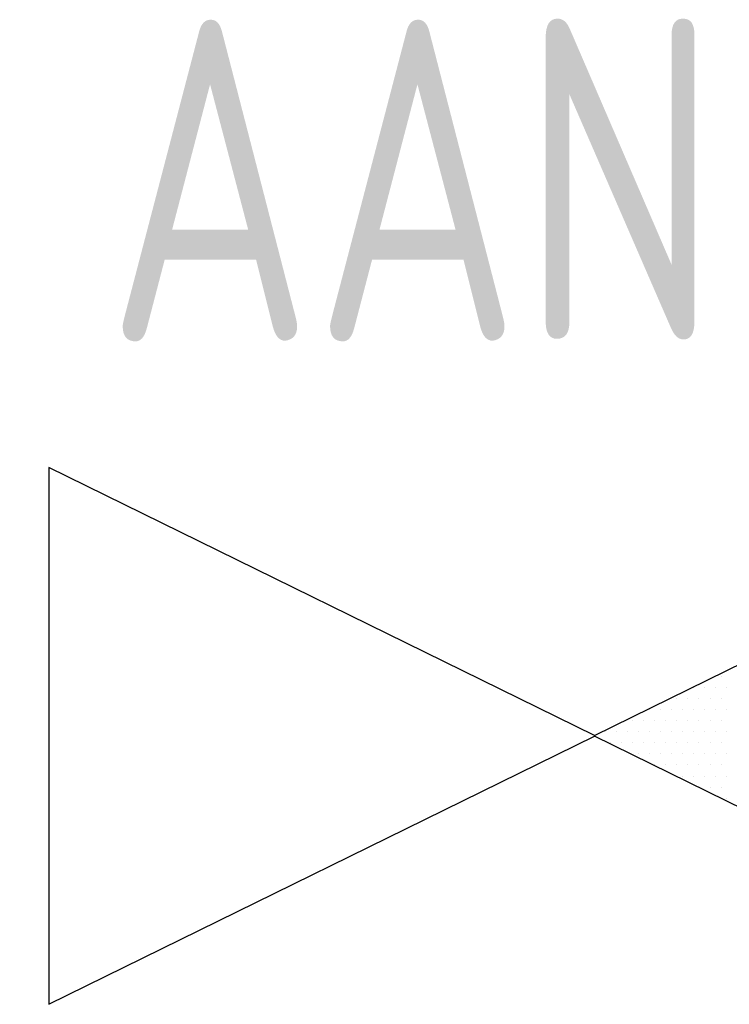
# Model space of a CAD drawing. Header units: millimetres. Extents: x 472 to 1299, y 510 to 798.
# Tile 40 of 69: x 983.4 to 987.38, y 628.3 to 633.82. Entities that reach past the tile are written whole.
import ezdxf
from ezdxf.enums import TextEntityAlignment as Align

# ---------------------------------------------------------------- set-up
doc = ezdxf.new("R2010")
doc.units = ezdxf.units.MM
doc.header["$LTSCALE"] = 4
doc.layers.add('ARMATURA', color=7, linetype='Continuous')
doc.layers.add('KKS_1', color=7, linetype='Continuous', lineweight=5)
doc.styles.get("Standard").update_dxf_attribs({"font": 'ISOCP.SHX'})

# ---------------------------------------------------------------- blocks, each defined once
blk = doc.blocks.new('*X17')
at = {"color": 0, "linetype": 'Continuous'}
for p, q in [((-0.71875, 0.3125), (-0.71875, 0.3125)), ((-0.75, 0.25), (-0.75, 0.25)), ((-0.6875, 0.25), (-0.6875, 0.25)), ((-0.625, 0.25), (-0.625, 0.25)), ((-0.5625, 0.25), (-0.5625, 0.25)), ((-0.71875, 0.1875), (-0.71875, 0.1875)), ((-0.65625, 0.1875), (-0.65625, 0.1875)), ((-0.59375, 0.1875), (-0.59375, 0.1875)), ((-0.53125, 0.1875), (-0.53125, 0.1875)), ((-0.46875, 0.1875), (-0.46875, 0.1875)), ((-0.75, 0.125), (-0.75, 0.125)), ((-0.6875, 0.125), (-0.6875, 0.125)), ((-0.625, 0.125), (-0.625, 0.125)), ((-0.5625, 0.125), (-0.5625, 0.125)), ((-0.5, 0.125), (-0.5, 0.125)), ((-0.4375, 0.125), (-0.4375, 0.125)), ((-0.375, 0.125), (-0.375, 0.125)), ((-0.3125, 0.125), (-0.3125, 0.125)), ((-0.71875, 0.0625), (-0.71875, 0.0625)), ((-0.65625, 0.0625), (-0.65625, 0.0625)), ((-0.59375, 0.0625), (-0.59375, 0.0625)), ((-0.53125, 0.0625), (-0.53125, 0.0625)), ((-0.46875, 0.0625), (-0.46875, 0.0625)), ((-0.40625, 0.0625), (-0.40625, 0.0625)), ((-0.34375, 0.0625), (-0.34375, 0.0625)), ((-0.28125, 0.0625), (-0.28125, 0.0625)), ((-0.21875, 0.0625), (-0.21875, 0.0625)), ((-0.75, 0), (-0.75, 0)), ((-0.6875, 0), (-0.6875, 0)), ((-0.625, 0), (-0.625, 0)), ((-0.5625, 0), (-0.5625, 0)), ((-0.5, 0), (-0.5, 0)), ((-0.4375, 0), (-0.4375, 0)), ((-0.375, 0), (-0.375, 0)), ((-0.3125, 0), (-0.3125, 0)), ((-0.25, 0), (-0.25, 0)), ((-0.1875, 0), (-0.1875, 0)), ((-0.125, 0), (-0.125, 0)), ((-0.0625, 0), (-0.0625, 0)), ((-0.71875, -0.0625), (-0.71875, -0.0625)), ((-0.65625, -0.0625), (-0.65625, -0.0625)), ((-0.59375, -0.0625), (-0.59375, -0.0625)), ((-0.53125, -0.0625), (-0.53125, -0.0625)), ((-0.46875, -0.0625), (-0.46875, -0.0625)), ((-0.40625, -0.0625), (-0.40625, -0.0625)), ((-0.34375, -0.0625), (-0.34375, -0.0625)), ((-0.28125, -0.0625), (-0.28125, -0.0625)), ((-0.21875, -0.0625), (-0.21875, -0.0625)), ((-0.15625, -0.0625), (-0.15625, -0.0625)), ((-0.09375, -0.0625), (-0.09375, -0.0625)), ((-0.75, -0.125), (-0.75, -0.125)), ((-0.6875, -0.125), (-0.6875, -0.125)), ((-0.625, -0.125), (-0.625, -0.125)), ((-0.5625, -0.125), (-0.5625, -0.125)), ((-0.5, -0.125), (-0.5, -0.125)), ((-0.4375, -0.125), (-0.4375, -0.125)), ((-0.375, -0.125), (-0.375, -0.125)), ((-0.3125, -0.125), (-0.3125, -0.125)), ((-0.25, -0.125), (-0.25, -0.125)), ((-0.71875, -0.1875), (-0.71875, -0.1875)), ((-0.65625, -0.1875), (-0.65625, -0.1875)), ((-0.59375, -0.1875), (-0.59375, -0.1875)), ((-0.53125, -0.1875), (-0.53125, -0.1875)), ((-0.46875, -0.1875), (-0.46875, -0.1875)), ((-0.40625, -0.1875), (-0.40625, -0.1875)), ((-0.34375, -0.1875), (-0.34375, -0.1875)), ((-0.75, -0.25), (-0.75, -0.25)), ((-0.6875, -0.25), (-0.6875, -0.25)), ((-0.625, -0.25), (-0.625, -0.25)), ((-0.5625, -0.25), (-0.5625, -0.25)), ((-0.5, -0.25), (-0.5, -0.25)), ((-0.71875, -0.3125), (-0.71875, -0.3125)), ((-0.65625, -0.3125), (-0.65625, -0.3125)), ((-0.59375, -0.3125), (-0.59375, -0.3125)), ((-0.75, -0.375), (-0.75, -0.375))]:
    blk.add_line(p, q, dxfattribs=at)
blk = doc.blocks.new('ZZWR_RP_DH')
at = {"linetype": 'Continuous'}
blk.add_line((0, 0.0029), (0, 0), dxfattribs=at)
blk.add_line((0, 0.0029), (0, 0), dxfattribs=at)
for points in [[(0, 0.0029), (-3.062, 1.5064), (-3.062, -1.5035), (0, 0)], [(0, 0.0029), (3.0619, 1.5064), (3.0619, -1.5035), (0, 0)]]:
    blk.add_lwpolyline(points, dxfattribs=at)
at = {"linetype": 'Continuous', "xscale": -0.9900000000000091, "yscale": 0.9900000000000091, "zscale": 0.9900000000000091}
blk.add_blockref('*X17', (-0.0012, 0.024), dxfattribs=at)
at = {"layer": 'KKS_1', "color": 7, "width": 0.8}
blk.add_attdef('KKS_1_KONIEC', text='', height=1.8, dxfattribs=at).set_placement((0.0917, 2.2173), align=Align.CENTER)
at = {"layer": 'KKS_1', "color": 7, "width": 0.8, "flags": 1}
for tag, p, height in [('OPIS', (-6.2488, -0.2827), 1.5), ('KKS_1_PEŁNY', (-6.262, -3.0289), 2.5)]:
    blk.add_attdef(tag, p, '', height=height, dxfattribs=at)

msp = doc.modelspace()

# ---------------------------------------------------------------- block references
at = {"layer": 'ARMATURA'}
msp.add_blockref('ZZWR_RP_DH', (986.626, 629.8012), dxfattribs=at).add_auto_attribs({'KKS_1_KONIEC': 'AANNN'})

doc.saveas('drawing.dxf')
